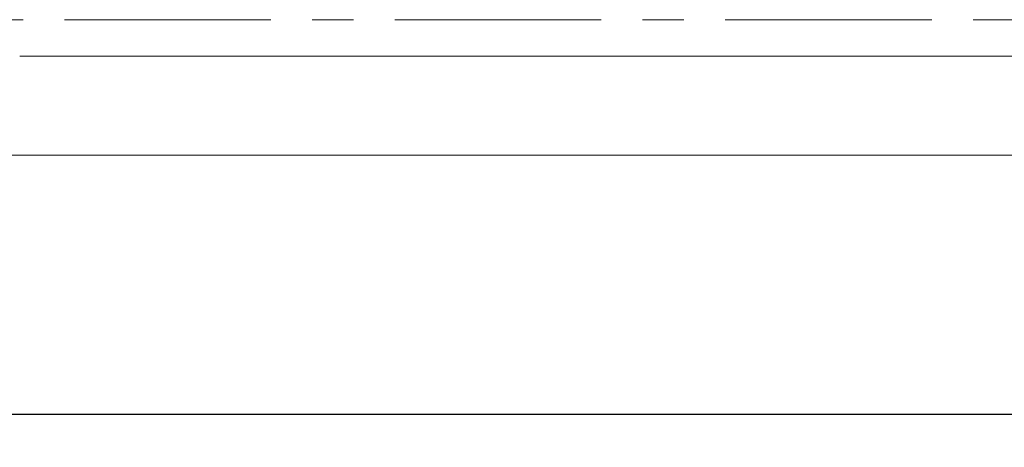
# Model space of a CAD drawing. Header units: millimetres. Extents: x 6807 to 7919, y 15387 to 15883.
# Tile 8 of 120: x 7038 to 7098, y 15501 to 15527. Entities that reach past the tile are written whole.
import ezdxf

# ---------------------------------------------------------------- set-up
doc = ezdxf.new("R2010")
doc.units = ezdxf.units.MM
doc.header["$LTSCALE"] = 10
doc.linetypes.add('MITTE', pattern=[2, 1.25, -0.25, 0.25, -0.25])
for name, color, linetype, lineweight in [('PS_DIM', 4, 'Continuous', 13), ('PS_Object', 30, 'Continuous', 13), ('PS_SOLID', 7, 'Continuous', 30)]:
    doc.layers.add(name, color=color, linetype=linetype, lineweight=lineweight)
doc.styles.add('simplex', font='simplex.shx', dxfattribs={"width": 0.75})
doc.dimstyles.new('1_100_PRZ', dxfattribs={"dimtxt": 2, "dimasz": 1, "dimexe": 2, "dimexo": 5, "dimgap": 1, "dimtad": 1, "dimdec": 0, "dimlfac": 100, "dimtxsty": 'simplex', "dimblk": 'dimznak', "dimcen": 2, "dimse1": 1, "dimse2": 1, "dimclrd": 256, "dimclrt": 7, "dimadec": 1, "dimazin": 0, "dimtfac": 1, "dimtdec": 0, "dimtix": 1, "dimtmove": 2, "dimatfit": 3, "dimldrblk": 'dim-grot', "dimfxl": 1, "dimarcsym": 0})

# ---------------------------------------------------------------- blocks, each defined once
blk = doc.blocks.new('dim-grot')
blk.add_hatch(color=256).paths.add_polyline_path([(0, 0), (-2, 0.5), (-2, -0.5)])
blk.add_lwpolyline([(0, 0), (-2, 0.5), (-2, -0.5), (0, 0)])
blk = doc.blocks.new('dimznak')
at = {"color": 0}
for points in [[(0, 2), (0, -2)], [(-2, 0), (2, 0)]]:
    blk.add_lwpolyline(points, dxfattribs=at)
at = {"color": 2}
blk.add_lwpolyline([(1, 1), (-1, -1)], dxfattribs=at)

msp = doc.modelspace()

# ---------------------------------------------------------------- linework, layer by layer
at = {"layer": 'PS_Object', "color": 5, "linetype": 'MITTE'}
msp.add_line((6960.628, 15526.942, -0.807), (7681.149, 15526.942, -0.807), dxfattribs=at)
at = {"layer": 'PS_SOLID', "color": 253, "linetype": 'Continuous', "lineweight": 5}
for p, q in [((7213.247, 15524.742, -0.807), (7037.922, 15524.742, -0.807)), ((7033.427, 15518.742, -0.807), (7213.247, 15518.742, -0.807))]:
    msp.add_line(p, q, dxfattribs=at)

# ---------------------------------------------------------------- dimensions: what is measured, and where the dimension line sits
at = {"layer": 'PS_DIM'}
msp.add_linear_dim(base=(7225.922, 15503.08), p1=(7027.422, 15525.302, -0.807), p2=(7225.922, 15501.482, -0.807), dimstyle='1_100_PRZ', dxfattribs=at).render()

doc.saveas('drawing.dxf')
